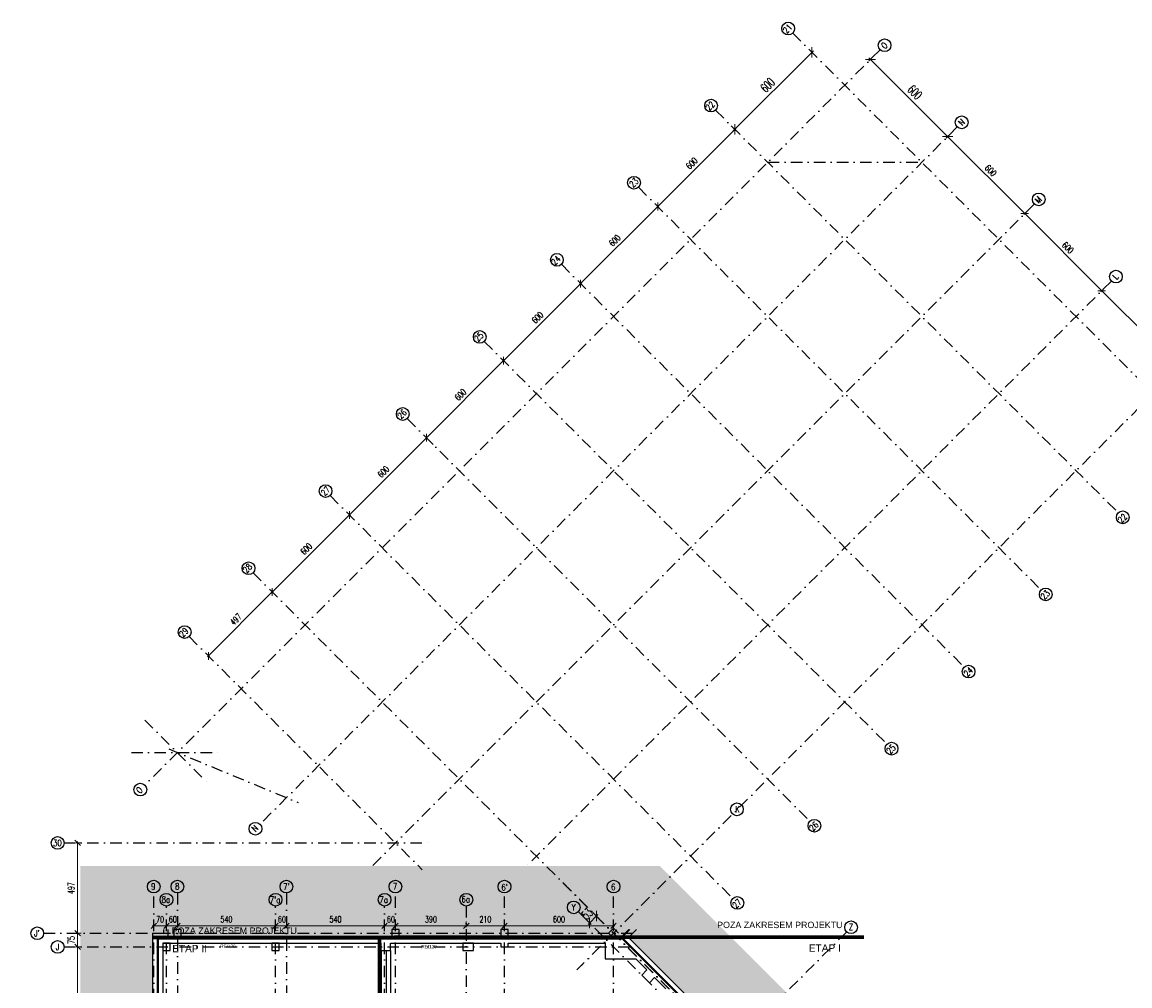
# Model space of a CAD drawing. Header units: centimetres. Extents: x -10729 to 23827, y -4437 to 19798.
# Tile 93 of 95: x 4206 to 10301, y 14496 to 19798. Entities that reach past the tile are written whole.
import ezdxf
from ezdxf.enums import TextEntityAlignment as Align

# ---------------------------------------------------------------- set-up
doc = ezdxf.new("R2010")
doc.units = ezdxf.units.CM
doc.header["$PDMODE"] = 35
doc.header["$PDSIZE"] = 0.1
doc.linetypes.add('Kondygnacja  -0_5$0$DIVIDE', pattern=[31.75, 12.7, -6.35, 0, -6.35, 0, -6.35])
doc.linetypes.add('Osie rzutów$0$DASHDOT2', pattern=[12.7, 6.35, -3.175, 0, -3.175])
doc.layers.get('0').update_dxf_attribs({"color": 8})
doc.layers.get('DEFPOINTS').update_dxf_attribs({"color": 8})
for name, color, linetype in [('Kondygnacja  -0_5$0$ARCH_ETAPOWANIE', 8, 'Kondygnacja  -0_5$0$DIVIDE'), ('Kondygnacja  -0_5$0$ARCH_GRUNT', 8, 'Continuous'), ('Kondygnacja  -0_5$0$ARCH_INFO_ODPORNOŚĆ OGNIOWA', 8, 'Continuous'), ('Kondygnacja  -0_5$0$ARCH_MUROWANE_IST', 8, 'Continuous'), ('Kondygnacja  -0_5$0$ARCH_ŻELBET_IST', 8, 'Continuous'), ('Osie rzutów$0$ARCH_INFO_OSIE_IST', 8, 'Osie rzutów$0$DASHDOT2'), ('Osie rzutów$0$ARCH_INFO_OSIE_OPISY_IST', 8, 'Continuous')]:
    doc.layers.add(name, color=color, linetype=linetype)
doc.layers.add('Osie rzutów$0$ARCH_INFO_WYMIARY', color=8, linetype='Continuous', lineweight=9)
doc.styles.add('Kondygnacja  -0_5$0$Arial', font='arial.ttf')
doc.styles.add('Osie rzutów$0$ROMANS-250-CM', font='romans.shx', dxfattribs={"width": 0.8, "height": 50})
doc.styles.add('Osie rzutów$0$wymiary_cuprum', font='Romans.shx', dxfattribs={"width": 0.6})
doc.dimstyles.new('Osie rzutów$0$ARCH_ CT', dxfattribs={"dimtxt": 20, "dimasz": 20, "dimexe": 12, "dimexo": 20, "dimgap": 5, "dimtad": 1, "dimdec": 1, "dimrnd": 0.5, "dimzin": 9, "dimdsep": 46, "dimtxsty": 'Osie rzutów$0$wymiary_cuprum', "dimblk": 'Osie rzutów$0$_Oblique', "dimcen": 8, "dimdle": 12, "dimclrd": 256, "dimclre": 256, "dimclrt": 55, "dimadec": 1, "dimazin": 0, "dimtfac": 1, "dimtdec": 1, "dimtmove": 1, "dimatfit": 2, "dimldrblk": 'Osie rzutów$0$_Dot', "dimfxl": 50, "dimtolj": 1, "dimtzin": 0, "dimlwd": -1, "dimlwe": -1, "dimarcsym": 0})

# ---------------------------------------------------------------- blocks, each defined once
blk = doc.blocks.new('Osie rzutów$0$_Oblique')
at = {"color": 0, "linetype": 'ByBlock', "lineweight": -2}
blk.add_line((-0.5, -0.5), (0.5, 0.5), dxfattribs=at)
blk = doc.blocks.new('*D94')
at = {"layer": 'DEFPOINTS', "color": 0}
for p in [(4545, 15282.1), (4511, 14785), (4545, 14785)]:
    blk.add_point(p, dxfattribs=at)
at = {"layer": 'Osie rzutów$0$ARCH_INFO_WYMIARY'}
for p, q in [((4530, 15282.1), (4503, 15282.1)), ((4511, 15290.1), (4511, 14777)), ((4530, 14785), (4503, 14785))]:
    blk.add_line(p, q, dxfattribs=at)
at = {"layer": 'Osie rzutów$0$ARCH_INFO_WYMIARY', "xscale": 30, "yscale": 30, "zscale": 30}
for p, rotation in [((4511, 15282.1), 90), ((4511, 14785), 270)]:
    blk.add_blockref('Osie rzutów$0$_Oblique', p, dxfattribs=dict(at, rotation=rotation))
at = {"layer": 'Osie rzutów$0$ARCH_INFO_WYMIARY', "color": 55, "insert": (4475.5, 15033.5), "char_height": 35, "attachment_point": 5, "rotation": 90, "style": 'Osie rzutów$0$wymiary_cuprum'}
blk.add_mtext('\\A1;497', dxfattribs=at)
blk = doc.blocks.new('Osie rzutów$0$_Dot')
at = {"color": 0, "linetype": 'ByBlock', "lineweight": -2}
blk.add_line((-0.5, 0), (-1, 0), dxfattribs=at)
at = {"color": 0, "linetype": 'ByBlock', "const_width": 0.5}
blk.add_lwpolyline([(-0.25, 0, 1), (0.25, 0, 1)], format="xyb", close=True, dxfattribs=at)
blk = doc.blocks.new('*D95')
at = {"layer": 'DEFPOINTS', "color": 0}
for p in [(4545, 14710), (4511, 14110), (4545, 14110)]:
    blk.add_point(p, dxfattribs=at)
at = {"layer": 'Osie rzutów$0$ARCH_INFO_WYMIARY'}
for p, q in [((4530, 14710), (4503, 14710)), ((4511, 14718), (4511, 14102)), ((4530, 14110), (4503, 14110))]:
    blk.add_line(p, q, dxfattribs=at)
at = {"layer": 'Osie rzutów$0$ARCH_INFO_WYMIARY', "xscale": 30, "yscale": 30, "zscale": 30}
for p, rotation in [((4511, 14710), 90), ((4511, 14110), 270)]:
    blk.add_blockref('Osie rzutów$0$_Oblique', p, dxfattribs=dict(at, rotation=rotation))
at = {"layer": 'Osie rzutów$0$ARCH_INFO_WYMIARY', "color": 55, "insert": (4475.5, 14410), "char_height": 35, "attachment_point": 5, "rotation": 90, "style": 'Osie rzutów$0$wymiary_cuprum'}
blk.add_mtext('\\A1;600', dxfattribs=at)
blk = doc.blocks.new('*D96')
at = {"layer": 'DEFPOINTS', "color": 0}
for p in [(4545, 14785), (4511, 14710), (4545, 14710)]:
    blk.add_point(p, dxfattribs=at)
at = {"layer": 'Osie rzutów$0$ARCH_INFO_WYMIARY'}
for p, q in [((4530, 14785), (4503, 14785)), ((4511, 14793), (4511, 14702)), ((4530, 14710), (4503, 14710))]:
    blk.add_line(p, q, dxfattribs=at)
at = {"layer": 'Osie rzutów$0$ARCH_INFO_WYMIARY', "xscale": 30, "yscale": 30, "zscale": 30}
for p, rotation in [((4511, 14785), 90), ((4511, 14710), 270)]:
    blk.add_blockref('Osie rzutów$0$_Oblique', p, dxfattribs=dict(at, rotation=rotation))
at = {"layer": 'Osie rzutów$0$ARCH_INFO_WYMIARY', "color": 55, "insert": (4475.5, 14747.5), "char_height": 35, "attachment_point": 5, "rotation": 90, "style": 'Osie rzutów$0$wymiary_cuprum'}
blk.add_mtext('\\A1;75', dxfattribs=at)
blk = doc.blocks.new('*D111')
at = {"layer": 'DEFPOINTS', "color": 0}
for p in [(8521.3, 19663.4), (8097, 19239.1), (8127.8, 19208.4)]:
    blk.add_point(p, dxfattribs=at)
at = {"layer": 'Osie rzutów$0$ARCH_INFO_WYMIARY'}
for p, q in [((8560.5, 19641.2), (8119.3, 19199.9)), ((8535.4, 19649.3), (8560.5, 19624.2)), ((8111.2, 19225), (8136.2, 19199.9))]:
    blk.add_line(p, q, dxfattribs=at)
at = {"layer": 'Osie rzutów$0$ARCH_INFO_WYMIARY', "xscale": 40, "yscale": 40, "zscale": 40}
for p, rotation in [((8552, 19632.7), 45), ((8127.8, 19208.4), 225)]:
    blk.add_blockref('Osie rzutów$0$_Oblique', p, dxfattribs=dict(at, rotation=rotation))
at = {"layer": 'Osie rzutów$0$ARCH_INFO_WYMIARY', "color": 55, "insert": (8308.1, 19452.4), "char_height": 50, "attachment_point": 5, "rotation": 45, "style": 'Osie rzutów$0$wymiary_cuprum'}
blk.add_mtext('\\A1;600', dxfattribs=at)
blk = doc.blocks.new('*D112')
at = {"layer": 'DEFPOINTS', "color": 0}
for p in [(8097, 19239.1), (7703.5, 18784.1), (7729.8, 18757.8)]:
    blk.add_point(p, dxfattribs=at)
at = {"layer": 'Osie rzutów$0$ARCH_INFO_WYMIARY'}
for p, q in [((8133.4, 19214.1), (7697.8, 18778.5)), ((8107.6, 19228.5), (8133.4, 19202.8)), ((7719.2, 18768.4), (7697.8, 18789.8))]:
    blk.add_line(p, q, dxfattribs=at)
at = {"layer": 'Osie rzutów$0$ARCH_INFO_WYMIARY', "xscale": 30, "yscale": 30, "zscale": 30}
for p, rotation in [((8127.8, 19208.4), 45), ((7703.5, 18784.1), 225)]:
    blk.add_blockref('Osie rzutów$0$_Oblique', p, dxfattribs=dict(at, rotation=rotation))
at = {"layer": 'Osie rzutów$0$ARCH_INFO_WYMIARY', "color": 55, "insert": (7890.5, 19021.4), "char_height": 35, "attachment_point": 5, "rotation": 45, "style": 'Osie rzutów$0$wymiary_cuprum'}
blk.add_mtext('\\A1;600', dxfattribs=at)
blk = doc.blocks.new('*D113')
at = {"layer": 'DEFPOINTS', "color": 0}
for p in [(7729.8, 18757.8), (7279.2, 18359.9), (7305.6, 18333.5)]:
    blk.add_point(p, dxfattribs=at)
at = {"layer": 'Osie rzutów$0$ARCH_INFO_WYMIARY'}
for p, q in [((7709.2, 18789.8), (7273.6, 18354.2)), ((7719.2, 18768.4), (7697.8, 18789.8)), ((7295, 18344.1), (7273.6, 18365.5))]:
    blk.add_line(p, q, dxfattribs=at)
at = {"layer": 'Osie rzutów$0$ARCH_INFO_WYMIARY', "xscale": 30, "yscale": 30, "zscale": 30}
for p, rotation in [((7703.5, 18784.1), 45), ((7279.2, 18359.9), 225)]:
    blk.add_blockref('Osie rzutów$0$_Oblique', p, dxfattribs=dict(at, rotation=rotation))
at = {"layer": 'Osie rzutów$0$ARCH_INFO_WYMIARY', "color": 55, "insert": (7466.3, 18597.1), "char_height": 35, "attachment_point": 5, "rotation": 45, "style": 'Osie rzutów$0$wymiary_cuprum'}
blk.add_mtext('\\A1;600', dxfattribs=at)
blk = doc.blocks.new('*D114')
at = {"layer": 'DEFPOINTS', "color": 0}
for p in [(7305.6, 18333.5), (6855, 17935.6), (6881.3, 17909.3)]:
    blk.add_point(p, dxfattribs=at)
at = {"layer": 'Osie rzutów$0$ARCH_INFO_WYMIARY'}
for p, q in [((7284.9, 18365.5), (6849.3, 17930)), ((7295, 18344.1), (7273.6, 18365.5)), ((6870.7, 17919.9), (6849.3, 17941.3))]:
    blk.add_line(p, q, dxfattribs=at)
at = {"layer": 'Osie rzutów$0$ARCH_INFO_WYMIARY', "xscale": 30, "yscale": 30, "zscale": 30}
for p, rotation in [((7279.2, 18359.9), 45), ((6855, 17935.6), 225)]:
    blk.add_blockref('Osie rzutów$0$_Oblique', p, dxfattribs=dict(at, rotation=rotation))
at = {"layer": 'Osie rzutów$0$ARCH_INFO_WYMIARY', "color": 55, "insert": (7042, 18172.9), "char_height": 35, "attachment_point": 5, "rotation": 45, "style": 'Osie rzutów$0$wymiary_cuprum'}
blk.add_mtext('\\A1;600', dxfattribs=at)
blk = doc.blocks.new('*D115')
at = {"layer": 'DEFPOINTS', "color": 0}
for p in [(6881.3, 17909.3), (6430.7, 17511.4), (6477.7, 17464.3)]:
    blk.add_point(p, dxfattribs=at)
at = {"layer": 'Osie rzutów$0$ARCH_INFO_WYMIARY'}
for p, q in [((6860.6, 17941.3), (6425, 17505.7)), ((6870.7, 17919.9), (6849.3, 17941.3)), ((6467.1, 17474.9), (6425, 17517))]:
    blk.add_line(p, q, dxfattribs=at)
at = {"layer": 'Osie rzutów$0$ARCH_INFO_WYMIARY', "xscale": 30, "yscale": 30, "zscale": 30}
for p, rotation in [((6855, 17935.6), 45), ((6430.7, 17511.4), 225)]:
    blk.add_blockref('Osie rzutów$0$_Oblique', p, dxfattribs=dict(at, rotation=rotation))
at = {"layer": 'Osie rzutów$0$ARCH_INFO_WYMIARY', "color": 55, "insert": (6617.7, 17748.6), "char_height": 35, "attachment_point": 5, "rotation": 45, "style": 'Osie rzutów$0$wymiary_cuprum'}
blk.add_mtext('\\A1;600', dxfattribs=at)
blk = doc.blocks.new('*D116')
at = {"layer": 'DEFPOINTS', "color": 0}
for p in [(6477.7, 17464.3), (6006.4, 17087.1), (6032.8, 17060.7)]:
    blk.add_point(p, dxfattribs=at)
at = {"layer": 'Osie rzutów$0$ARCH_INFO_WYMIARY'}
for p, q in [((6436.4, 17517), (6000.8, 17081.4)), ((6467.1, 17474.9), (6425, 17517)), ((6022.2, 17071.3), (6000.8, 17092.7))]:
    blk.add_line(p, q, dxfattribs=at)
at = {"layer": 'Osie rzutów$0$ARCH_INFO_WYMIARY', "xscale": 30, "yscale": 30, "zscale": 30}
for p, rotation in [((6430.7, 17511.4), 45), ((6006.4, 17087.1), 225)]:
    blk.add_blockref('Osie rzutów$0$_Oblique', p, dxfattribs=dict(at, rotation=rotation))
at = {"layer": 'Osie rzutów$0$ARCH_INFO_WYMIARY', "color": 55, "insert": (6193.5, 17324.3), "char_height": 35, "attachment_point": 5, "rotation": 45, "style": 'Osie rzutów$0$wymiary_cuprum'}
blk.add_mtext('\\A1;600', dxfattribs=at)
blk = doc.blocks.new('*D117')
at = {"layer": 'DEFPOINTS', "color": 0}
for p in [(6032.8, 17060.7), (5582.2, 16662.8), (5608.5, 16636.5)]:
    blk.add_point(p, dxfattribs=at)
at = {"layer": 'Osie rzutów$0$ARCH_INFO_WYMIARY'}
for p, q in [((6012.1, 17092.7), (5576.5, 16657.2)), ((6022.2, 17071.3), (6000.8, 17092.7)), ((5597.9, 16647.1), (5576.5, 16668.5))]:
    blk.add_line(p, q, dxfattribs=at)
at = {"layer": 'Osie rzutów$0$ARCH_INFO_WYMIARY', "xscale": 30, "yscale": 30, "zscale": 30}
for p, rotation in [((6006.4, 17087.1), 45), ((5582.2, 16662.8), 225)]:
    blk.add_blockref('Osie rzutów$0$_Oblique', p, dxfattribs=dict(at, rotation=rotation))
at = {"layer": 'Osie rzutów$0$ARCH_INFO_WYMIARY', "color": 55, "insert": (5769.2, 16900.1), "char_height": 35, "attachment_point": 5, "rotation": 45, "style": 'Osie rzutów$0$wymiary_cuprum'}
blk.add_mtext('\\A1;600', dxfattribs=at)
blk = doc.blocks.new('*D118')
at = {"layer": 'DEFPOINTS', "color": 0}
for p in [(5608.5, 16636.5), (5230.7, 16311.4), (5257.1, 16285)]:
    blk.add_point(p, dxfattribs=at)
at = {"layer": 'Osie rzutów$0$ARCH_INFO_WYMIARY'}
for p, q in [((5587.8, 16668.5), (5225.1, 16305.7)), ((5597.9, 16647.1), (5576.5, 16668.5)), ((5246.5, 16295.6), (5225.1, 16317.1))]:
    blk.add_line(p, q, dxfattribs=at)
at = {"layer": 'Osie rzutów$0$ARCH_INFO_WYMIARY', "xscale": 30, "yscale": 30, "zscale": 30}
for p, rotation in [((5582.2, 16662.8), 45), ((5230.7, 16311.4), 225)]:
    blk.add_blockref('Osie rzutów$0$_Oblique', p, dxfattribs=dict(at, rotation=rotation))
at = {"layer": 'Osie rzutów$0$ARCH_INFO_WYMIARY', "color": 55, "insert": (5381.4, 16512.2), "char_height": 35, "attachment_point": 5, "rotation": 45, "style": 'Osie rzutów$0$wymiary_cuprum'}
blk.add_mtext('\\A1;497', dxfattribs=at)
blk = doc.blocks.new('*D119')
at = {"layer": 'DEFPOINTS', "color": 0}
for p in [(8905.8, 19624.9), (9298.6, 19169.2), (9330.1, 19200.6)]:
    blk.add_point(p, dxfattribs=at)
at = {"layer": 'Osie rzutów$0$ARCH_INFO_WYMIARY'}
for p, q in [((8891.6, 19610.8), (8865.8, 19584.9)), ((8865.8, 19601.9), (9307.1, 19160.7)), ((9315.9, 19186.5), (9290.1, 19160.7))]:
    blk.add_line(p, q, dxfattribs=at)
at = {"layer": 'Osie rzutów$0$ARCH_INFO_WYMIARY', "xscale": 40, "yscale": 40, "zscale": 40}
for p, rotation in [((8874.3, 19593.4), 135.0000000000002), ((9298.6, 19169.2), 315.0000000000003)]:
    blk.add_blockref('Osie rzutów$0$_Oblique', p, dxfattribs=dict(at, rotation=rotation))
at = {"layer": 'Osie rzutów$0$ARCH_INFO_WYMIARY', "color": 55, "insert": (9118.3, 19413.1), "char_height": 50, "attachment_point": 5, "rotation": 315, "style": 'Osie rzutów$0$wymiary_cuprum'}
blk.add_mtext('\\A1;600', dxfattribs=at)
blk = doc.blocks.new('*D120')
at = {"layer": 'DEFPOINTS', "color": 0}
for p in [(9330.1, 19200.6), (9754.3, 18776.4), (9722.8, 18744.9)]:
    blk.add_point(p, dxfattribs=at)
at = {"layer": 'Osie rzutów$0$ARCH_INFO_WYMIARY'}
for p, q in [((9319.4, 19190), (9292.9, 19163.5)), ((9292.9, 19174.8), (9728.5, 18739.2)), ((9743.7, 18765.8), (9717.2, 18739.2))]:
    blk.add_line(p, q, dxfattribs=at)
at = {"layer": 'Osie rzutów$0$ARCH_INFO_WYMIARY', "xscale": 30, "yscale": 30, "zscale": 30}
for p, rotation in [((9298.6, 19169.2), 135.0000000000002), ((9722.8, 18744.9), 315.0000000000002)]:
    blk.add_blockref('Osie rzutów$0$_Oblique', p, dxfattribs=dict(at, rotation=rotation))
at = {"layer": 'Osie rzutów$0$ARCH_INFO_WYMIARY', "color": 55, "insert": (9535.8, 18982.1), "char_height": 35, "attachment_point": 5, "rotation": 315, "style": 'Osie rzutów$0$wymiary_cuprum'}
blk.add_mtext('\\A1;600', dxfattribs=at)
blk = doc.blocks.new('*D121')
at = {"layer": 'DEFPOINTS', "color": 0}
for p in [(9754.3, 18776.4), (10178.6, 18352.1), (10147.1, 18320.6)]:
    blk.add_point(p, dxfattribs=at)
at = {"layer": 'Osie rzutów$0$ARCH_INFO_WYMIARY'}
for p, q in [((9743.7, 18765.8), (9717.2, 18739.2)), ((9717.2, 18750.6), (10152.8, 18315)), ((10168, 18341.5), (10141.5, 18315))]:
    blk.add_line(p, q, dxfattribs=at)
at = {"layer": 'Osie rzutów$0$ARCH_INFO_WYMIARY', "xscale": 30, "yscale": 30, "zscale": 30}
for p, rotation in [((9722.8, 18744.9), 135.0000000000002), ((10147.1, 18320.6), 315.0000000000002)]:
    blk.add_blockref('Osie rzutów$0$_Oblique', p, dxfattribs=dict(at, rotation=rotation))
at = {"layer": 'Osie rzutów$0$ARCH_INFO_WYMIARY', "color": 55, "insert": (9960.1, 18557.9), "char_height": 35, "attachment_point": 5, "rotation": 315, "style": 'Osie rzutów$0$wymiary_cuprum'}
blk.add_mtext('\\A1;600', dxfattribs=at)
blk = doc.blocks.new('*D122')
at = {"layer": 'DEFPOINTS', "color": 0}
for p in [(10178.6, 18352.1), (10602.8, 17927.8), (10571.4, 17896.4)]:
    blk.add_point(p, dxfattribs=at)
at = {"layer": 'Osie rzutów$0$ARCH_INFO_WYMIARY'}
for p, q in [((10168, 18341.5), (10141.5, 18315)), ((10141.5, 18326.3), (10577, 17890.7)), ((10592.2, 17917.2), (10565.7, 17890.7))]:
    blk.add_line(p, q, dxfattribs=at)
at = {"layer": 'Osie rzutów$0$ARCH_INFO_WYMIARY', "xscale": 30, "yscale": 30, "zscale": 30}
for p, rotation in [((10147.1, 18320.6), 135.0000000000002), ((10571.4, 17896.4), 315.0000000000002)]:
    blk.add_blockref('Osie rzutów$0$_Oblique', p, dxfattribs=dict(at, rotation=rotation))
at = {"layer": 'Osie rzutów$0$ARCH_INFO_WYMIARY', "color": 55, "insert": (10384.3, 18133.6), "char_height": 35, "attachment_point": 5, "rotation": 315, "style": 'Osie rzutów$0$wymiary_cuprum'}
blk.add_mtext('\\A1;600', dxfattribs=at)
blk = doc.blocks.new('*D133')
at = {"layer": 'DEFPOINTS', "color": 0}
for p in [(4930, 14860.3), (5000, 14864.5), (5000, 14826.4)]:
    blk.add_point(p, dxfattribs=at)
at = {"layer": 'Osie rzutów$0$ARCH_INFO_WYMIARY'}
for p, q in [((4922, 14826.4), (5008, 14826.4)), ((4930, 14845.3), (4930, 14818.4)), ((5000, 14849.5), (5000, 14818.4))]:
    blk.add_line(p, q, dxfattribs=at)
at = {"layer": 'Osie rzutów$0$ARCH_INFO_WYMIARY', "xscale": 30, "yscale": 30, "zscale": 30, "rotation": 180}
blk.add_blockref('Osie rzutów$0$_Oblique', (4930, 14826.4), dxfattribs=at)
at = {"layer": 'Osie rzutów$0$ARCH_INFO_WYMIARY', "xscale": 30, "yscale": 30, "zscale": 30}
blk.add_blockref('Osie rzutów$0$_Oblique', (5000, 14826.4), dxfattribs=at)
at = {"layer": 'Osie rzutów$0$ARCH_INFO_WYMIARY', "color": 55, "insert": (4965, 14861.9), "char_height": 35, "attachment_point": 5, "style": 'Osie rzutów$0$wymiary_cuprum'}
blk.add_mtext('\\A1;70', dxfattribs=at)
blk = doc.blocks.new('*D134')
at = {"layer": 'DEFPOINTS', "color": 0}
for p in [(5000, 14860.3), (5060, 14864.5), (5060, 14826.4)]:
    blk.add_point(p, dxfattribs=at)
at = {"layer": 'Osie rzutów$0$ARCH_INFO_WYMIARY'}
for p, q in [((4992, 14826.4), (5068, 14826.4)), ((5000, 14845.3), (5000, 14818.4)), ((5060, 14849.5), (5060, 14818.4))]:
    blk.add_line(p, q, dxfattribs=at)
at = {"layer": 'Osie rzutów$0$ARCH_INFO_WYMIARY', "xscale": 30, "yscale": 30, "zscale": 30, "rotation": 180}
blk.add_blockref('Osie rzutów$0$_Oblique', (5000, 14826.4), dxfattribs=at)
at = {"layer": 'Osie rzutów$0$ARCH_INFO_WYMIARY', "xscale": 30, "yscale": 30, "zscale": 30}
blk.add_blockref('Osie rzutów$0$_Oblique', (5060, 14826.4), dxfattribs=at)
at = {"layer": 'Osie rzutów$0$ARCH_INFO_WYMIARY', "color": 55, "insert": (5035, 14861.9), "char_height": 35, "attachment_point": 5, "style": 'Osie rzutów$0$wymiary_cuprum'}
blk.add_mtext('\\A1;60', dxfattribs=at)
blk = doc.blocks.new('*D135')
at = {"layer": 'DEFPOINTS', "color": 0}
for p in [(5060, 14860.3), (5600, 14864.5), (5600, 14826.4)]:
    blk.add_point(p, dxfattribs=at)
at = {"layer": 'Osie rzutów$0$ARCH_INFO_WYMIARY'}
for p, q in [((5052, 14826.4), (5608, 14826.4)), ((5060, 14845.3), (5060, 14818.4)), ((5600, 14849.5), (5600, 14818.4))]:
    blk.add_line(p, q, dxfattribs=at)
at = {"layer": 'Osie rzutów$0$ARCH_INFO_WYMIARY', "xscale": 30, "yscale": 30, "zscale": 30, "rotation": 180}
blk.add_blockref('Osie rzutów$0$_Oblique', (5060, 14826.4), dxfattribs=at)
at = {"layer": 'Osie rzutów$0$ARCH_INFO_WYMIARY', "xscale": 30, "yscale": 30, "zscale": 30}
blk.add_blockref('Osie rzutów$0$_Oblique', (5600, 14826.4), dxfattribs=at)
at = {"layer": 'Osie rzutów$0$ARCH_INFO_WYMIARY', "color": 55, "insert": (5330, 14861.9), "char_height": 35, "attachment_point": 5, "style": 'Osie rzutów$0$wymiary_cuprum'}
blk.add_mtext('\\A1;540', dxfattribs=at)
blk = doc.blocks.new('*D136')
at = {"layer": 'DEFPOINTS', "color": 0}
for p in [(5600, 14860.3), (5660, 14864.5), (5660, 14826.4)]:
    blk.add_point(p, dxfattribs=at)
at = {"layer": 'Osie rzutów$0$ARCH_INFO_WYMIARY'}
for p, q in [((5592, 14826.4), (5668, 14826.4)), ((5600, 14845.3), (5600, 14818.4)), ((5660, 14849.5), (5660, 14818.4))]:
    blk.add_line(p, q, dxfattribs=at)
at = {"layer": 'Osie rzutów$0$ARCH_INFO_WYMIARY', "xscale": 30, "yscale": 30, "zscale": 30, "rotation": 180}
blk.add_blockref('Osie rzutów$0$_Oblique', (5600, 14826.4), dxfattribs=at)
at = {"layer": 'Osie rzutów$0$ARCH_INFO_WYMIARY', "xscale": 30, "yscale": 30, "zscale": 30}
blk.add_blockref('Osie rzutów$0$_Oblique', (5660, 14826.4), dxfattribs=at)
at = {"layer": 'Osie rzutów$0$ARCH_INFO_WYMIARY', "color": 55, "insert": (5635, 14861.9), "char_height": 35, "attachment_point": 5, "style": 'Osie rzutów$0$wymiary_cuprum'}
blk.add_mtext('\\A1;60', dxfattribs=at)
blk = doc.blocks.new('*D137')
at = {"layer": 'DEFPOINTS', "color": 0}
for p in [(5660, 14860.3), (6200, 14864.5), (6200, 14826.4)]:
    blk.add_point(p, dxfattribs=at)
at = {"layer": 'Osie rzutów$0$ARCH_INFO_WYMIARY'}
for p, q in [((5652, 14826.4), (6208, 14826.4)), ((5660, 14845.3), (5660, 14818.4)), ((6200, 14849.5), (6200, 14818.4))]:
    blk.add_line(p, q, dxfattribs=at)
at = {"layer": 'Osie rzutów$0$ARCH_INFO_WYMIARY', "xscale": 30, "yscale": 30, "zscale": 30, "rotation": 180}
blk.add_blockref('Osie rzutów$0$_Oblique', (5660, 14826.4), dxfattribs=at)
at = {"layer": 'Osie rzutów$0$ARCH_INFO_WYMIARY', "xscale": 30, "yscale": 30, "zscale": 30}
blk.add_blockref('Osie rzutów$0$_Oblique', (6200, 14826.4), dxfattribs=at)
at = {"layer": 'Osie rzutów$0$ARCH_INFO_WYMIARY', "color": 55, "insert": (5930, 14861.9), "char_height": 35, "attachment_point": 5, "style": 'Osie rzutów$0$wymiary_cuprum'}
blk.add_mtext('\\A1;540', dxfattribs=at)
blk = doc.blocks.new('*D138')
at = {"layer": 'DEFPOINTS', "color": 0}
for p in [(6200, 14860.3), (6260, 14864.5), (6260, 14826.4)]:
    blk.add_point(p, dxfattribs=at)
at = {"layer": 'Osie rzutów$0$ARCH_INFO_WYMIARY'}
for p, q in [((6192, 14826.4), (6268, 14826.4)), ((6200, 14845.3), (6200, 14818.4)), ((6260, 14849.5), (6260, 14818.4))]:
    blk.add_line(p, q, dxfattribs=at)
at = {"layer": 'Osie rzutów$0$ARCH_INFO_WYMIARY', "xscale": 30, "yscale": 30, "zscale": 30, "rotation": 180}
blk.add_blockref('Osie rzutów$0$_Oblique', (6200, 14826.4), dxfattribs=at)
at = {"layer": 'Osie rzutów$0$ARCH_INFO_WYMIARY', "xscale": 30, "yscale": 30, "zscale": 30}
blk.add_blockref('Osie rzutów$0$_Oblique', (6260, 14826.4), dxfattribs=at)
at = {"layer": 'Osie rzutów$0$ARCH_INFO_WYMIARY', "color": 55, "insert": (6235, 14861.9), "char_height": 35, "attachment_point": 5, "style": 'Osie rzutów$0$wymiary_cuprum'}
blk.add_mtext('\\A1;60', dxfattribs=at)
blk = doc.blocks.new('*D139')
at = {"layer": 'DEFPOINTS', "color": 0}
for p in [(6260, 14860.3), (6650, 14864.5), (6650, 14826.4)]:
    blk.add_point(p, dxfattribs=at)
at = {"layer": 'Osie rzutów$0$ARCH_INFO_WYMIARY'}
for p, q in [((6252, 14826.4), (6658, 14826.4)), ((6260, 14845.3), (6260, 14818.4)), ((6650, 14849.5), (6650, 14818.4))]:
    blk.add_line(p, q, dxfattribs=at)
at = {"layer": 'Osie rzutów$0$ARCH_INFO_WYMIARY', "xscale": 30, "yscale": 30, "zscale": 30, "rotation": 180}
blk.add_blockref('Osie rzutów$0$_Oblique', (6260, 14826.4), dxfattribs=at)
at = {"layer": 'Osie rzutów$0$ARCH_INFO_WYMIARY', "xscale": 30, "yscale": 30, "zscale": 30}
blk.add_blockref('Osie rzutów$0$_Oblique', (6650, 14826.4), dxfattribs=at)
at = {"layer": 'Osie rzutów$0$ARCH_INFO_WYMIARY', "color": 55, "insert": (6455, 14861.9), "char_height": 35, "attachment_point": 5, "style": 'Osie rzutów$0$wymiary_cuprum'}
blk.add_mtext('\\A1;390', dxfattribs=at)
blk = doc.blocks.new('*D140')
at = {"layer": 'DEFPOINTS', "color": 0}
for p in [(6650, 14860.3), (6860, 14864.5), (6860, 14826.4)]:
    blk.add_point(p, dxfattribs=at)
at = {"layer": 'Osie rzutów$0$ARCH_INFO_WYMIARY'}
for p, q in [((6642, 14826.4), (6868, 14826.4)), ((6650, 14845.3), (6650, 14818.4)), ((6860, 14849.5), (6860, 14818.4))]:
    blk.add_line(p, q, dxfattribs=at)
at = {"layer": 'Osie rzutów$0$ARCH_INFO_WYMIARY', "xscale": 30, "yscale": 30, "zscale": 30, "rotation": 180}
blk.add_blockref('Osie rzutów$0$_Oblique', (6650, 14826.4), dxfattribs=at)
at = {"layer": 'Osie rzutów$0$ARCH_INFO_WYMIARY', "xscale": 30, "yscale": 30, "zscale": 30}
blk.add_blockref('Osie rzutów$0$_Oblique', (6860, 14826.4), dxfattribs=at)
at = {"layer": 'Osie rzutów$0$ARCH_INFO_WYMIARY', "color": 55, "insert": (6755, 14861.9), "char_height": 35, "attachment_point": 5, "style": 'Osie rzutów$0$wymiary_cuprum'}
blk.add_mtext('\\A1;210', dxfattribs=at)
blk = doc.blocks.new('*D141')
at = {"layer": 'DEFPOINTS', "color": 0}
for p in [(6860, 14860.3), (7460, 14864.5), (7460, 14826.4)]:
    blk.add_point(p, dxfattribs=at)
at = {"layer": 'Osie rzutów$0$ARCH_INFO_WYMIARY'}
for p, q in [((6852, 14826.4), (7468, 14826.4)), ((6860, 14845.3), (6860, 14818.4)), ((7460, 14849.5), (7460, 14818.4))]:
    blk.add_line(p, q, dxfattribs=at)
at = {"layer": 'Osie rzutów$0$ARCH_INFO_WYMIARY', "xscale": 30, "yscale": 30, "zscale": 30, "rotation": 180}
blk.add_blockref('Osie rzutów$0$_Oblique', (6860, 14826.4), dxfattribs=at)
at = {"layer": 'Osie rzutów$0$ARCH_INFO_WYMIARY', "xscale": 30, "yscale": 30, "zscale": 30}
blk.add_blockref('Osie rzutów$0$_Oblique', (7460, 14826.4), dxfattribs=at)
at = {"layer": 'Osie rzutów$0$ARCH_INFO_WYMIARY', "color": 55, "insert": (7160, 14861.9), "char_height": 35, "attachment_point": 5, "style": 'Osie rzutów$0$wymiary_cuprum'}
blk.add_mtext('\\A1;600', dxfattribs=at)
blk = doc.blocks.new('*D142')
at = {"layer": 'DEFPOINTS', "color": 0}
for p in [(7294.8, 14875.3), (7332.3, 14912.7), (7365.8, 14879.2)]:
    blk.add_point(p, dxfattribs=at)
at = {"layer": 'Osie rzutów$0$ARCH_INFO_WYMIARY'}
for p, q in [((7319.8, 14833.3), (7374.2, 14887.7)), ((7346.4, 14898.6), (7374.2, 14870.8)), ((7308.9, 14861.1), (7336.8, 14833.3))]:
    blk.add_line(p, q, dxfattribs=at)
at = {"layer": 'Osie rzutów$0$ARCH_INFO_WYMIARY', "xscale": 40, "yscale": 40, "zscale": 40}
for p, rotation in [((7365.8, 14879.2), 45.00000000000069), ((7328.3, 14841.8), 225.0000000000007)]:
    blk.add_blockref('Osie rzutów$0$_Oblique', p, dxfattribs=dict(at, rotation=rotation))
at = {"layer": 'Osie rzutów$0$ARCH_INFO_WYMIARY', "color": 55, "insert": (7315.2, 14892.3), "char_height": 50, "attachment_point": 5, "rotation": 45, "style": 'Osie rzutów$0$wymiary_cuprum'}
blk.add_mtext('\\A1;53', dxfattribs=at)
blk = doc.blocks.new('Osie rzutów')
at = {"layer": 'Osie rzutów$0$ARCH_INFO_OSIE_IST', "ltscale": 10}
for p, q in [((8445.96, 19738.74), (10662.16, 17522.54)), ((8927.35, 19646.46), (4880.93, 15600.04)), ((8021.69, 19314.48), (10237.9, 17098.27)), ((9351.62, 19222.2), (5514.46, 15385.04)), ((8308.53, 19027.64), (9157.06, 19027.64)), ((7597.43, 18890.21), (9813.63, 16674.01)), ((9775.88, 18797.94), (6114.46, 15136.52)), ((7173.16, 18465.95), (9389.37, 16249.75)), ((10200.14, 18373.67), (6968.5, 15142.03)), ((6748.9, 18041.69), (8965.1, 15825.48)), ((10624.41, 17949.41), (7283.11, 14608.11)), ((6324.64, 17617.42), (8540.84, 15401.22)), ((5900.37, 17193.16), (8116.57, 14976.95)), ((5476.11, 16768.89), (9015.72, 13229.28)), ((5124.68, 16417.46), (6407.43, 15134.7)), ((4880.85, 15958.42), (5239.15, 15600.12)), ((5012.08, 15799.07), (5723.79, 15504.28)), ((4806.64, 15779.19), (5313.36, 15779.19)), ((8107.33, 15432.33), (7257.87, 14582.87)), ((4436.04, 15282.1), (6437.95, 15282.1)), ((7180.87, 15064.13), (9015.72, 13229.28)), ((4930, 12255), (4930, 15006.6)), ((5060, 15006.6), (5060, 14319.75)), ((5660, 15006.6), (5660, 14319.75)), ((6260.29, 12255), (6260.06, 15006.6)), ((6860, 12255), (6860, 15006.6)), ((7460, 12255), (7460, 15006.6)), ((5000, 12255), (5000, 14934.6)), ((5600, 12255), (5600, 14934.6)), ((6200, 12255), (6200, 14934.6)), ((6650, 14934.6), (6650, 12131.61)), ((7266.73, 14903.31), (9100.55, 13069.49)), ((4323.74, 14785), (7599.14, 14785)), ((8743.12, 14793.12), (7460, 13510)), ((4436.04, 14710), (7599.14, 14710))]:
    blk.add_line(p, q, dxfattribs=at)
at = {"layer": 'Osie rzutów$0$ARCH_INFO_OSIE_OPISY_IST'}
for centre in [(8421.21, 19763.49), (8951.8, 19671.51), (7996.94, 19339.23), (9376.06, 19247.25), (7572.68, 18914.96), (9800.32, 18822.99), (7148.41, 18490.7), (10224.59, 18398.72), (6724.15, 18066.43), (6299.89, 17642.17), (5875.62, 17217.91), (10262.64, 17073.53), (5451.36, 16793.64), (9838.38, 16649.26), (5099.93, 16442.21), (9414.12, 16225), (9414.12, 16225), (8989.85, 15800.73), (4855.92, 15575.56), (8138.91, 15467), (5489.71, 15360.29), (8565.59, 15376.47), (4401.04, 15282.1), (4930, 15041.6), (5060, 15041.6), (5660, 15041.6), (6260.01, 15041.6), (6860, 15041.6), (7460, 15041.6), (5000, 14969.6), (5000, 14969.6), (5600, 14969.6), (6200, 14969.6), (6650, 14969.6), (7241.24, 14927.33), (8141.32, 14952.2), (4288.74, 14785), (8767.56, 14818.17), (4401.04, 14710)]:
    blk.add_circle(centre, 35, dxfattribs=at)
at = {"layer": 'Osie rzutów$0$ARCH_INFO_OSIE_OPISY_IST', "style": 'Osie rzutów$0$ROMANS-250-CM', "width": 0.8}
for s, p in [('21', (8412.84, 19733.2)), ('O', (8953.4, 19648.31)), ('22', (7987.04, 19308.26)), ('N', (9378.5, 19226.22)), ('23', (7567.76, 18885.93)), ('M', (9799.67, 18798.35)), ('24', (7138.22, 18458.36)), ('L', (10227.94, 18378.94)), ('25', (6714.46, 18036.92)), ('26', (6291.38, 17612.63)), ('27', (5870.92, 17188.58)), ('22', (10256.16, 17039.11)), ('28', (5440.95, 16764.55)), ('23', (9831.54, 16618.28)), ('29', (5090.99, 16411.42)), ('24', (9407.92, 16193.76)), ('25', (8982.85, 15768.39)), ('O', (4853.78, 15550.94)), ('N', (5489.35, 15340.19)), ('26', (8557.92, 15344.48)), ('27', (8134.89, 14918.76))]:
    blk.add_text(s, height=35, rotation=45, dxfattribs=at).set_placement(p)
for s, p in [('K', (8142.69, 15467.69)), ('8', (5059.2, 15043.78)), ("7'", (5660, 15041.18)), ('7', (6258.01, 15042.65)), ("6'", (6860.47, 15037.92)), ('6', (7458.5, 15040.11)), ('Y', (7240.48, 14927.3)), ('Z', (8766.96, 14818.88)), ("J'", (4286.81, 14785)), ('J', (4400.88, 14709.09))]:
    blk.add_text(s, height=35, dxfattribs=at).set_placement(p, align=Align.MIDDLE_CENTER)
for s, p in [('30', (4375.59, 15264.79)), ('9', (4915.4, 15024.54)), ('8a', (4973.45, 14952.92)), ("7'a", (5568.14, 14951.32)), ('7a', (6171.9, 14951.86)), ('6a', (6623.4, 14954.5))]:
    blk.add_text(s, height=35, dxfattribs=at).set_placement(p)
at = {"layer": 'Osie rzutów$0$ARCH_INFO_WYMIARY'}
for p1, p2, distance, picture, middle in [((8521.29, 19663.41), (8097.02, 19239.15), 43.47, '*D111', (8308.07, 19452.36)), ((8905.79, 19624.9), (9330.05, 19200.64), -44.5, '*D119', (9118.27, 19413.12))]:
    dim = blk.add_aligned_dim(p1=p1, p2=p2, distance=distance, dimstyle='Osie rzutów$0$ARCH_ CT', override={"dimtxt": 50, "dimasz": 40, "dimgap": 20}, dxfattribs=at)
    dim.commit()
    dim.dimension.update_dxf_attribs({"geometry": picture, "text_midpoint": middle})
for base, p1, p2, angle, picture, middle in [((7703.49, 18784.15), (8097.02, 19239.15), (7729.84, 18757.8), 45, '*D112', (7890.52, 19021.38)), ((9722.85, 18744.9), (9330.05, 19200.64), (9754.32, 18776.37), 135, '*D120', (9535.82, 18982.14)), ((7279.23, 18359.88), (7729.84, 18757.8), (7305.58, 18333.53), 45, '*D113', (7466.26, 18597.12)), ((10147.11, 18320.64), (9754.32, 18776.37), (10178.58, 18352.11), 135, '*D121', (9960.08, 18557.87)), ((6854.97, 17935.62), (7305.58, 18333.53), (6881.32, 17909.27), 45, '*D114', (7042, 18172.85)), ((10571.37, 17896.37), (10178.58, 18352.11), (10602.84, 17927.84), 135, '*D122', (10384.34, 18133.61)), ((6430.7, 17511.36), (6881.32, 17909.27), (6477.75, 17464.31), 45, '*D115', (6617.73, 17748.59)), ((6006.44, 17087.09), (6477.75, 17464.31), (6032.79, 17060.74), 45, '*D116', (6193.47, 17324.33)), ((5582.17, 16662.83), (6032.79, 17060.74), (5608.52, 16636.48), 45, '*D117', (5769.2, 16900.06)), ((5230.74, 16311.39), (5608.52, 16636.48), (5257.09, 16285.04), 45, '*D118', (5381.35, 16512.21)), ((4511.04, 14785), (4544.98, 15282.1), (4544.98, 14785), 270, '*D94', (4475.54, 15033.55)), ((4511.04, 14110), (4544.98, 14710), (4544.98, 14110), 270, '*D95', (4475.54, 14410))]:
    dim = blk.add_linear_dim(base=base, p1=p1, p2=p2, angle=angle, dimstyle='Osie rzutów$0$ARCH_ CT', override={"dimtxt": 35, "dimasz": 30, "dimexe": 8, "dimexo": 15, "dimgap": 18, "dimdle": 8}, dxfattribs=at)
    dim.commit()
    dim.dimension.update_dxf_attribs({"geometry": picture, "text_midpoint": middle})
for base, p1, p2, angle, override, picture, middle, dimtype in [((7365.75, 14879.25), (7294.79, 14875.26), (7332.27, 14912.73), 45, {"dimtxt": 50, "dimasz": 40, "dimgap": 20}, '*D142', (7347.01, 14860.51), 129), ((4511.04, 14710), (4544.98, 14785), (4544.98, 14710), 270, {"dimtxt": 35, "dimasz": 30, "dimexe": 8, "dimexo": 15, "dimgap": 18, "dimdle": 8}, '*D96', (4511.04, 14747.5), 128)]:
    dim = blk.add_linear_dim(base=base, p1=p1, p2=p2, angle=angle, dimstyle='Osie rzutów$0$ARCH_ CT', override=override, dxfattribs=at)
    dim.commit()
    dim.dimension.update_dxf_attribs({"geometry": picture, "text_midpoint": middle, "dimtype": dimtype})
for base, p1, p2, picture, middle in [((5000, 14826.36), (4930, 14860.29), (5000, 14864.45), '*D133', (4965, 14826.36)), ((5060, 14826.36), (5000, 14860.29), (5060, 14864.45), '*D134', (5035, 14826.36)), ((5600, 14826.36), (5060, 14860.29), (5600, 14864.45), '*D135', (5330, 14826.36)), ((5660, 14826.36), (5600, 14860.29), (5660, 14864.45), '*D136', (5635, 14826.36)), ((6200, 14826.36), (5660, 14860.29), (6200, 14864.45), '*D137', (5930, 14826.36)), ((6260, 14826.36), (6200, 14860.29), (6260, 14864.45), '*D138', (6235, 14826.36)), ((6650, 14826.41), (6260.02, 14860.34), (6650, 14864.51), '*D139', (6455.01, 14826.41)), ((6860, 14826.36), (6650, 14860.29), (6860, 14864.45), '*D140', (6755, 14826.36)), ((7460, 14826.36), (6860, 14860.29), (7460, 14864.45), '*D141', (7160, 14826.36))]:
    dim = blk.add_linear_dim(base=base, p1=p1, p2=p2, dimstyle='Osie rzutów$0$ARCH_ CT', override={"dimtxt": 35, "dimasz": 30, "dimexe": 8, "dimexo": 15, "dimgap": 18, "dimdle": 8}, dxfattribs=at)
    dim.commit()
    dim.dimension.update_dxf_attribs({"geometry": picture, "text_midpoint": middle, "dimtype": 128})

msp = doc.modelspace()

# ---------------------------------------------------------------- hatches: boundary and pattern name
at = {"layer": 'Kondygnacja  -0_5$0$ARCH_GRUNT', "linetype": 'Continuous', "lineweight": 5}
h = msp.add_hatch(dxfattribs=at)
h.set_pattern_fill('EARTH', color=256, scale=15, angle=45, style=0)
h.paths.add_polyline_path([(1133.967, 11046.454), (2362.513, 12275), (4925, 12275), (4925, 14755), (7550.104, 14755), (8720.104, 13585), (9935, 13585), (9935, 12742), (10195, 12742), (10195, 12464.645), (10065.178, 12334.822), (10020.355, 12290), (11107.426, 12290), (13507.426, 9890), (14135, 9890), (14135, 8825), (14045, 8825), (14045, 8794.645), (13865.355, 8615), (13550, 8615), (13550, 8506), (14915, 8507.069), (14915, 8955.706), (14915, 9408.893), (14535, 9611.265), (14535, 10290), (13673.112, 10290), (11273.112, 12690), (10595, 12690), (10595, 13102), (10335, 13102), (10335, 13985), (8885.79, 13985), (7715.79, 15155), (4525, 15155), (4525, 12675), (2196.827, 12675), (851.124, 11329.297)])

# ---------------------------------------------------------------- linework, layer by layer
at = {"layer": 'Kondygnacja  -0_5$0$ARCH_ETAPOWANIE', "ltscale": 10, "const_width": 20, "elevation": 300}
msp.add_lwpolyline([(4946, 3931), (4946, 5443), (5613, 5443), (5613, 5586), (5809, 5586), (5815, 12220), (6212, 12220), (6212, 13458.874), (6172, 13458.874), (6171.997, 14762.582), (4925, 14762.019), (4925, 14762.019), (8839.196, 14763.787)], dxfattribs=at)
at = {"layer": 'Kondygnacja  -0_5$0$ARCH_MUROWANE_IST', "ltscale": 4}
for p, q in [((6171, 13971.5), (6171, 14730)), ((6183, 14130), (6183, 14690)), ((6208, 14690), (6208, 14130)), ((6233, 14690), (6233, 13502))]:
    msp.add_line(p, q, dxfattribs=at)
for points in [[(2580, 12250), (4950, 12250), (4950, 14760), (5010, 14760), (5010, 14805)], [(2580, 12275), (4925, 12275), (4925, 14785), (4985, 14785), (4985, 14805)], [(2580, 12250), (4950, 12250), (4950, 14760), (5010, 14760), (5010, 14805)], [(2580, 12275), (4925, 12275), (4925, 14785), (4985, 14785), (4985, 14805)], [(8709.749, 13560), (7512, 14757.749), (7512, 14766.289), (7550.711, 14805)], [(8720.104, 13585), (7543.085, 14762.019), (7586.066, 14805)]]:
    msp.add_lwpolyline(points, dxfattribs=at)
at = {"layer": 'Kondygnacja  -0_5$0$ARCH_ŻELBET_IST', "ltscale": 4}
for p, q in [((4955, 14755), (7507.678, 14755)), ((4955, 14755), (4955, 12245)), ((4980, 14730), (6180, 14730)), ((4980, 14730), (4980, 12295)), ((6233, 14730), (6840, 14730)), ((6880, 14730), (7415, 14730))]:
    msp.add_line(p, q, dxfattribs=at)
at = {"layer": 'Kondygnacja  -0_5$0$ARCH_ŻELBET_IST'}
msp.add_line((7507.678, 14755), (8707.678, 13555), dxfattribs=at)
at = {"layer": 'Kondygnacja  -0_5$0$ARCH_ŻELBET_IST', "ltscale": 4}
for points in [[(7488.284, 14785), (7488.284, 14785), (7460, 14813.284), (7431.716, 14785), (7459.716, 14757)], [(6180, 14730), (6180, 14690), (6233, 14690), (6233, 14730)], [(6840, 14730), (6840, 14710), (6880, 14710), (6880, 14730)]]:
    msp.add_lwpolyline(points, dxfattribs=at)
for points in [[(5040, 14765), (5080, 14765), (5080, 14805), (5040, 14805)], [(6240, 14765), (6280, 14765), (6280, 14805), (6240, 14805)], [(6840, 14765), (6880, 14765), (6880, 14805), (6840, 14805)], [(4980, 14690), (5020, 14690), (5020, 14730), (4980, 14730)], [(5580, 14690), (5620, 14690), (5620, 14730), (5580, 14730)], [(6630, 14690), (6690, 14690), (6690, 14730), (6630, 14730)]]:
    msp.add_lwpolyline(points, close=True, dxfattribs=at)
at = {"layer": 'Kondygnacja  -0_5$0$ARCH_ŻELBET_IST'}
for points in [[(7459.716, 14757), (7507, 14757), (7507, 14768.36), (7543.64, 14805)], [(7415, 14730), (7415, 14645), (7582.322, 14645)], [(7415, 14730), (7415, 14645), (7582.322, 14645)], [(7643.891, 14583.431), (7582.322, 14645)], [(7643.891, 14583.431), (7582.322, 14645)], [(7686.317, 14541.005), (7657.68, 14512.367), (7615.253, 14554.794), (7643.891, 14583.431)], [(7686.317, 14541.005), (7657.68, 14512.367), (7615.253, 14554.794), (7643.891, 14583.431)], [(7748.543, 14478.78), (7686.317, 14541.005)], [(7748.543, 14478.78), (7686.317, 14541.005)]]:
    msp.add_lwpolyline(points, dxfattribs=at)

# ---------------------------------------------------------------- block references
at = {"layer": 'Osie rzutów$0$ARCH_INFO_OSIE_OPISY_IST'}
msp.add_blockref('Osie rzutów', (0, 0), dxfattribs=at)

# ---------------------------------------------------------------- texts
at = {"layer": 'Kondygnacja  -0_5$0$ARCH_ETAPOWANIE', "ltscale": 10, "attachment_point": 1, "style": 'Kondygnacja  -0_5$0$Arial'}
for s, insert, char_height, width in [('POZA ZAKRESEM PROJEKTU', (5028.205, 14816.741), 35, 1376.94206), ('POZA ZAKRESEM PROJEKTU', (8030.23, 14848.318), 35, 1376.94206), ('ETAP II', (5030.877, 14720.358), 40, 279.6229), ('ETAP I', (8534.402, 14723.616), 40, 279.6229)]:
    msp.add_mtext(s, dxfattribs=dict(at, insert=insert, char_height=char_height, width=width))
at = {"layer": 'Kondygnacja  -0_5$0$ARCH_INFO_ODPORNOŚĆ OGNIOWA', "char_height": 18, "width": 53.33252, "attachment_point": 5, "style": 'Kondygnacja  -0_5$0$Arial'}
for insert in [(5337.927, 14728.751), (6444.589, 14726.603)]:
    msp.add_mtext('\\PREI120', dxfattribs=dict(at, insert=insert))

doc.saveas('drawing.dxf')
